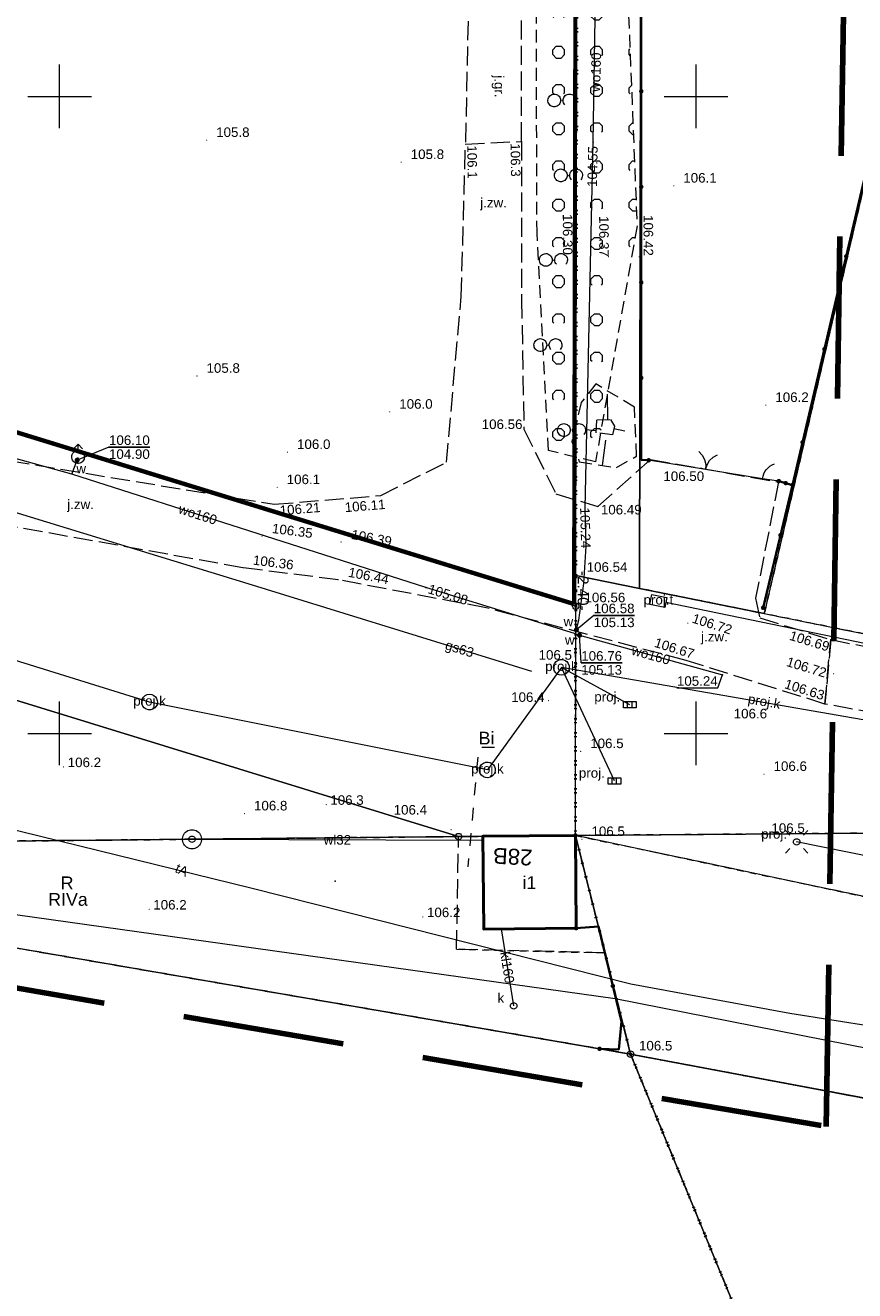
# Model space of a CAD drawing. Extents: x 6447898 to 6448503, y 5806748 to 5807122.
# Tile 34 of 50: x 6448247 to 6448312, y 5806806 to 5806906. Entities that reach past the tile are written whole.
import ezdxf
from ezdxf.enums import TextEntityAlignment as Align

# ---------------------------------------------------------------- set-up
doc = ezdxf.new("R2010")
doc.units = 0
doc.header["$PDSIZE"] = 0.75
for name, pattern in [('DASHED', [19.05, 12.7, -6.35]), ('KROPK2', [2, 0, -2]), ('PRZER1-1', [2, 1, -1]), ('PRZER2-1', [3, 2, -1]), ('PRZER3-1', [4, 3, -1])]:
    doc.linetypes.add(name, pattern=pattern)
doc.layers.get('0').update_dxf_attribs({"linetype": 'CONTINUOUS', "lineweight": 13})
for name, color, linetype, lineweight in [('GEPADR', 7, 'CONTINUOUS', 18), ('GEPADR_O', 7, 'CONTINUOUS', 18), ('GEPPGD', 7, 'CONTINUOUS', 18), ('GESBZO', 1, 'CONTINUOUS', 50), ('GESBZO_O', 1, 'CONTINUOUS', 50), ('GESDZI', 7, 'CONTINUOUS', 18), ('GESJAE', 7, 'KROPK2', 50), ('GESKKL', 3, 'PRZER3-1', 18), ('GESKKL_O', 3, 'PRZER3-1', 18), ('GESUZY', 3, 'PRZER1-1', 18), ('GESUZY_O', 3, 'PRZER1-1', 18), ('GSLKBR', 7, 'CONTINUOUS', 18), ('GSLKFU', 7, 'CONTINUOUS', 18), ('GSLKOG', 7, 'CONTINUOUS', 35), ('GSPWPN', 42, 'CONTINUOUS', 13), ('GSPWPN_O', 42, 'CONTINUOUS', 13), ('GSPWPS', 7, 'CONTINUOUS', 13), ('GSPWPS_O', 7, 'CONTINUOUS', 13), ('GSSKOA', 7, 'PRZER3-1', 18), ('GSSKOA_O', 7, 'PRZER3-1', 18), ('GSSZAD', 7, 'PRZER2-1', 18), ('GSSZSN', 7, 'PRZER2-1', 18), ('GULEPR', 240, 'CONTINUOUS', 18), ('GULGPR', 2, 'CONTINUOUS', 18), ('GULGPR_O', 2, 'CONTINUOUS', 18), ('GULKPR', 32, 'CONTINUOUS', 18), ('GULKPR_O', 32, 'CONTINUOUS', 18), ('GULLKT', 7, 'CONTINUOUS', 18), ('GULTPR', 30, 'CONTINUOUS', 18), ('GULTPR_O', 30, 'CONTINUOUS', 18), ('GULWPR', 5, 'CONTINUOUS', 18), ('GULWPR_O', 5, 'CONTINUOUS', 18), ('GUPELA', 7, 'CONTINUOUS', 18), ('GUPELA_O', 7, 'CONTINUOUS', 18), ('GUPKKS', 32, 'CONTINUOUS', 18), ('GUPKKS_O', 32, 'CONTINUOUS', 18), ('GUPKSD', 32, 'CONTINUOUS', 18), ('GUPKSD_O', 32, 'CONTINUOUS', 18), ('GUPPRZ', 7, 'CONTINUOUS', 18), ('GUPPRZ_O', 7, 'CONTINUOUS', 18), ('GUPWDT', 5, 'CONTINUOUS', 18), ('GUPWST', 5, 'CONTINUOUS', 18), ('GUPWZA', 5, 'CONTINUOUS', 18), ('GUPWZA_O', 5, 'CONTINUOUS', 18), ('GUSIKP', 7, 'CONTINUOUS', 18), ('GUSIKP_O', 7, 'CONTINUOUS', 18), ('GUSKSD', 32, 'CONTINUOUS', 18), ('GUSKSD_O', 32, 'CONTINUOUS', 18), ('obrys', 130, 'DASHED', 120), ('pikieta', 61, 'CONTINUOUS', 18)]:
    doc.layers.add(name, color=color, linetype=linetype, lineweight=lineweight)
doc.layers.add('OBRYS DZIAŁKA', color=7, linetype='CONTINUOUS', lineweight=60, true_color=0xffff4d)
doc.styles.add('GEO-INFO', font='arial.ttf')

# ---------------------------------------------------------------- blocks, each defined once
blk = doc.blocks.new('KOLO')
blk.add_hatch(color=0).paths.add_polyline_path([(-0.5, 0), (-0.482963, -0.12941), (-0.433013, -0.25), (-0.353553, -0.353553), (-0.25, -0.433013), (-0.12941, -0.482963), (0, -0.5), (0.12941, -0.482963), (0.25, -0.433013), (0.353553, -0.353553), (0.433013, -0.25), (0.482963, -0.12941), (0.5, 0), (0.482963, 0.12941), (0.433013, 0.25), (0.353553, 0.353553), (0.25, 0.433013), (0.12941, 0.482963), (0, 0.5), (-0.12941, 0.482963), (-0.25, 0.433013), (-0.353553, 0.353553), (-0.433013, 0.25), (-0.482963, 0.12941)])
blk = doc.blocks.new('POINT')
at = {"color": 0}
blk.add_point((0, 0), dxfattribs=at)
blk = doc.blocks.new('SUEO')
blk.add_hatch(color=0).paths.add_polyline_path([(-0.002174, 0.089974), (0.023762, 0.086807), (0.042561, 0.0793), (0.060131, 0.066965), (0.076266, 0.047786), (0.086234, 0.025762), (0.089972, 0.002226), (0.088646, -0.015553), (0.081114, -0.038994), (0.066834, -0.060276), (0.049699, -0.075033), (0.027576, -0.085671), (0.004027, -0.08991), (-0.019639, -0.087831), (-0.040932, -0.080154), (-0.059082, -0.067892), (-0.073734, -0.051607), (-0.08374, -0.032979), (-0.089221, -0.011817), (-0.089063, 0.012951), (-0.082571, 0.035806), (-0.069528, 0.057148), (-0.048957, 0.075519), (-0.026898, 0.085887)])
at = {"color": 0}
for points in [[(-1.767767, 1.767767), (-1.06066, 1.06066)], [(1.767767, 1.767767), (1.06066, 1.06066)], [(-1.767767, -1.767767), (-1.06066, -1.06066)], [(1.767767, -1.767767), (1.06066, -1.06066)]]:
    blk.add_lwpolyline(points, dxfattribs=at)
blk = doc.blocks.new('OKRAG_PELNY')
at = {"color": 0}
blk.add_lwpolyline([(0, 0.5), (0.12941, 0.482963), (0.25, 0.433013), (0.353553, 0.353553), (0.433013, 0.25), (0.482963, 0.12941), (0.5, 0), (0.482963, -0.12941), (0.433013, -0.25), (0.353553, -0.353553), (0.25, -0.433013), (0.12941, -0.482963), (0, -0.5), (-0.12941, -0.482963), (-0.25, -0.433013), (-0.353553, -0.353553), (-0.433013, -0.25), (-0.482963, -0.12941), (-0.5, 0), (-0.482963, 0.12941), (-0.433013, 0.25), (-0.353553, 0.353553), (-0.25, 0.433013), (-0.12941, 0.482963)], close=True, dxfattribs=at)
blk = doc.blocks.new('SUUS05')
at = {"color": 0}
blk.add_lwpolyline([(0.5, -0.25), (-0.5, -0.25), (-0.5, 0.25), (0.5, 0.25)], close=True, dxfattribs=at)
for points in [[(-0.175, -0.25), (-0.175, 0.25)], [(0.175, -0.25), (0.175, 0.25)]]:
    blk.add_lwpolyline(points, dxfattribs=at)
blk = doc.blocks.new('SUUS13')
at = {"color": 0}
for points in [[(0, 1.5), (0.223563, 1.483246), (0.442133, 1.433359), (0.650826, 1.351453), (0.84498, 1.239358), (1.020259, 1.099578), (1.172747, 0.935235), (1.299038, 0.75), (1.396311, 0.548012), (1.462392, 0.333781), (1.495806, 0.112095), (1.495806, -0.112095), (1.462392, -0.333781), (1.396311, -0.548012), (1.299038, -0.75), (1.172747, -0.935235), (1.020259, -1.099578), (0.84498, -1.239358), (0.650826, -1.351453), (0.442133, -1.433359), (0.223563, -1.483246), (0, -1.5), (-0.223563, -1.483246), (-0.442133, -1.433359), (-0.650826, -1.351453), (-0.84498, -1.239358), (-1.020259, -1.099578), (-1.172747, -0.935235), (-1.299038, -0.75), (-1.396311, -0.548012), (-1.462392, -0.333781), (-1.495806, -0.112095), (-1.495806, 0.112095), (-1.462392, 0.333781), (-1.396311, 0.548012), (-1.299038, 0.75), (-1.172747, 0.935235), (-1.020259, 1.099578), (-0.84498, 1.239358), (-0.650826, 1.351453), (-0.442133, 1.433359), (-0.223563, 1.483246)], [(0, 0.5), (0.12941, 0.482963), (0.25, 0.433013), (0.353553, 0.353553), (0.433013, 0.25), (0.482963, 0.12941), (0.5, 0), (0.482963, -0.12941), (0.433013, -0.25), (0.353553, -0.353553), (0.25, -0.433013), (0.12941, -0.482963), (0, -0.5), (-0.12941, -0.482963), (-0.25, -0.433013), (-0.353553, -0.353553), (-0.433013, -0.25), (-0.482963, -0.12941), (-0.5, 0), (-0.482963, 0.12941), (-0.433013, 0.25), (-0.353553, 0.353553), (-0.25, 0.433013), (-0.12941, 0.482963)]]:
    blk.add_lwpolyline(points, close=True, dxfattribs=at)
blk = doc.blocks.new('SLBRA')
at = {"color": 0}
for points in [[(1.732051, 1), (1.414214, 0.585786), (1, 0.267949), (0.517638, 0.068148), (0, 0)], [(0, 0), (0.517638, -0.068148), (1, -0.267949), (1.414214, -0.585786), (1.732051, -1)]]:
    blk.add_lwpolyline(points, dxfattribs=at)
blk = doc.blocks.new('KTOK04')
at = {"color": 0}
blk.add_lwpolyline([(0, 0), (-0.01711, -0.261052), (-0.068148, -0.517638), (-0.152241, -0.765367), (-0.267949, -1), (-0.413293, -1.217523), (-0.585786, -1.414214), (-0.782477, -1.586707), (-1, -1.732051)], dxfattribs=at)
blk = doc.blocks.new('SUUS02')
at = {"color": 0}
for points in [[(-0.707107, 1.292893), (0, 2), (0.707107, 1.292893)], [(0, 1), (0, 2)]]:
    blk.add_lwpolyline(points, dxfattribs=at)
blk.add_lwpolyline([(0, 1), (0.173648, 0.984808), (0.34202, 0.939693), (0.5, 0.866025), (0.642788, 0.766044), (0.766044, 0.642788), (0.866025, 0.5), (0.939693, 0.34202), (0.984808, 0.173648), (1, 0), (0.984808, -0.173648), (0.939693, -0.34202), (0.866025, -0.5), (0.75575, -0.654861), (0.618159, -0.786053), (0.458227, -0.888835), (0.281733, -0.959493), (0.095056, -0.995472), (-0.095056, -0.995472), (-0.281733, -0.959493), (-0.458227, -0.888835), (-0.618159, -0.786053), (-0.75575, -0.654861), (-0.866025, -0.5), (-0.945001, -0.327068), (-0.989821, -0.142315), (-0.998867, 0.047582), (-0.971812, 0.235759), (-0.909632, 0.415415), (-0.814576, 0.580057), (-0.690079, 0.723734), (-0.540641, 0.841254), (-0.371662, 0.928368), (-0.189251, 0.981929)], close=True, dxfattribs=at)
blk = doc.blocks.new('EPPGN')
blk.add_hatch(color=0).paths.add_polyline_path([(0, -0.09), (0.027812, -0.085595), (0.052901, -0.072812), (0.072812, -0.052901), (0.085595, -0.027812), (0.09, 0), (0.085595, 0.027812), (0.072812, 0.052901), (0.052901, 0.072812), (0.027812, 0.085595), (0, 0.09), (-0.027812, 0.085595), (-0.052901, 0.072812), (-0.072812, 0.052901), (-0.085595, 0.027812), (-0.09, 0), (-0.085595, -0.027812), (-0.072812, -0.052901), (-0.052901, -0.072812), (-0.027812, -0.085595)])
blk = doc.blocks.new('EPPGS')
at = {"color": 0}
blk.add_lwpolyline([(0, 0.5), (0.154508, 0.475528), (0.293893, 0.404508), (0.404508, 0.293893), (0.475528, 0.154508), (0.5, 0), (0.475528, -0.154508), (0.404508, -0.293893), (0.293893, -0.404508), (0.154508, -0.475528), (0, -0.5), (-0.154508, -0.475528), (-0.293893, -0.404508), (-0.404508, -0.293893), (-0.475528, -0.154508), (-0.5, 0), (-0.475528, 0.154508), (-0.404508, 0.293893), (-0.293893, 0.404508), (-0.154508, 0.475528)], close=True, dxfattribs=at)
blk = doc.blocks.new('OTZK')
at = {"color": 0}
blk.add_lwpolyline([(-1.2, 1), (-1.026352, 0.984808), (-0.85798, 0.939693), (-0.7, 0.866025), (-0.557212, 0.766044), (-0.433956, 0.642788), (-0.333975, 0.5), (-0.260307, 0.34202), (-0.215192, 0.173648), (-0.2, 0), (-0.215192, -0.173648), (-0.260307, -0.34202), (-0.333975, -0.5), (-0.44425, -0.654861), (-0.581841, -0.786053), (-0.741773, -0.888835), (-0.918267, -0.959493), (-1.104944, -0.995472), (-1.295056, -0.995472), (-1.481733, -0.959493), (-1.658227, -0.888835), (-1.818159, -0.786053), (-1.95575, -0.654861), (-2.066025, -0.5), (-2.145001, -0.327068), (-2.189821, -0.142315), (-2.198867, 0.047582), (-2.171812, 0.235759), (-2.109632, 0.415415), (-2.014576, 0.580057), (-1.890079, 0.723734), (-1.740641, 0.841254), (-1.571662, 0.928368), (-1.389251, 0.981929)], close=True, dxfattribs=at)
blk.add_lwpolyline([(0.469393, -0.682799), (0.35969, -0.542106), (0.276733, -0.384159), (0.223163, -0.213984), (0.200685, -0.036999), (0.210014, 0.141165), (0.250854, 0.314835), (0.321904, 0.478484), (0.420903, 0.626903), (0.5447, 0.755369), (0.689355, 0.859792), (0.850264, 0.936848), (1.022304, 0.984085), (1.2, 1), (1.377696, 0.984085), (1.549736, 0.936848), (1.710645, 0.859792), (1.8553, 0.755369), (1.979097, 0.626903), (2.078096, 0.478484), (2.149146, 0.314835), (2.189986, 0.141165), (2.199315, -0.036999), (2.176837, -0.213984), (2.123267, -0.384159), (2.04031, -0.542106), (1.930607, -0.682799)], dxfattribs=at)

msp = doc.modelspace()

# ---------------------------------------------------------------- hatches: boundary and pattern name
at = {"layer": 'GSSZAD'}
h = msp.add_hatch(dxfattribs=at)
h.set_pattern_fill('OTZK', color=256, scale=0.5, style=0)
h.set_pattern_definition([(0, (6440000, 5800000), (3, 3), [0.3827, -5.6173]), (0, (6440000, 5800000.924), (3, 3), [0.3827, -5.6173]), (90, (6439999.7294, 5800000.2706), (-3, 3), [0.3827, -5.6173]), (90, (6440000.6533, 5800000.2706), (-3, 3), [0.3827, -5.6173]), (45, (6440000.3827, 5800000), (-3, 3), [0.3826834, -3.8599573]), (45, (6439999.7294, 5800000.6533), (-3, 3), [0.3826834, -3.8599573]), (135, (6440000, 5800000), (-3, -3), [0.3826834, -3.8599573]), (135, (6440000.6533, 5800000.6533), (-3, -3), [0.3826834, -3.8599573]), (0, (6440003, 5800000.924), (3, 3), [0.3827, -5.6173]), (90, (6440002.7294, 5800000.2706), (-3, 3), [0.3827, -5.6173]), (90, (6440003.6533, 5800000.2706), (-3, 3), [0.3827, -5.6173]), (45, (6440003.567, 5800000.1836), (-3, 3), [0.1233591, -4.1192816]), (45, (6440002.7294, 5800000.6533), (-3, 3), [0.3826834, -3.8599573]), (135, (6440002.817, 5800000.1836), (-3, -3), [0.1233591, -4.1192816]), (135, (6440003.6533, 5800000.6533), (-3, -3), [0.3826834, -3.8599573])])
h.paths.add_polyline_path([(6448294.45, 5806912.33), (6448292.18, 5806938.21), (6448292.25, 5806957.4), (6448287.38, 5806957.46), (6448287.35, 5806935.93), (6448287.5, 5806889.23), (6448288.4, 5806872.19), (6448292.09, 5806871.31), (6448295.36, 5806889.83)], flags=0)

# ---------------------------------------------------------------- linework, layer by layer
at = {"elevation": 100, "flags": 128}
for points in [[(6448250, 5806897.5), (6448250, 5806902.5)], [(6448300, 5806897.5), (6448300, 5806902.5)], [(6448247.5, 5806900), (6448252.5, 5806900)], [(6448297.5, 5806900), (6448302.5, 5806900)], [(6448250, 5806847.5), (6448250, 5806852.5)], [(6448300, 5806847.5), (6448300, 5806852.5)], [(6448247.5, 5806850), (6448252.5, 5806850)], [(6448297.5, 5806850), (6448302.5, 5806850)]]:
    msp.add_lwpolyline(points, dxfattribs=at)
at = {"layer": 'GESBZO', "elevation": 10.18}
msp.add_lwpolyline([(6448290.514, 5806841.988), (6448283.24, 5806841.92), (6448283.31, 5806834.64), (6448290.57, 5806834.71)], close=True, dxfattribs=at)
at = {"layer": 'GESDZI'}
for p, q in [((6448294.85, 5806824.82, 10.22), (6448222.796, 5806837.263, 10.22)), ((6448381.545, 5806808.522, 10.22), (6448294.85, 5806824.82, 10.22)), ((6448294.85, 5806824.82, 10.22), (6448310.708, 5806786.311, 10.22)), ((6448310.708, 5806786.311, 10.22), (6448294.85, 5806824.82, 10.22))]:
    msp.add_line(p, q, dxfattribs=at)
at = {"layer": 'GESDZI', "elevation": 10.22}
for points in [[(6448153.539, 5806902.166), (6448290.541, 5806859.987), (6448290.546, 5806862.39), (6448290.74, 5806961.21), (6448290.765, 5806976.733), (6448290.78, 5806984.301), (6448290.858, 5807012.013), (6448291.097, 5807096.906), (6448215.44, 5807100.115)], [(6448476.342, 5806843.52), (6448454.755, 5806843.275), (6448451.475, 5806843.245), (6448448.93, 5806831.2), (6448450.51, 5806830.88), (6448456.16, 5806826.9), (6448452.23, 5806807.75), (6448290.514, 5806841.988), (6448294.85, 5806824.82)], [(6448294.85, 5806824.82), (6448381.545, 5806808.522), (6448463.26, 5806796.33), (6448465.79, 5806795.716)]]:
    msp.add_lwpolyline(points, dxfattribs=at)
for points in [[(6448295.55, 5806861.38), (6448290.546, 5806862.39), (6448290.74, 5806961.21), (6448295.739, 5806959.876)], [(6448305.35, 5806859.4), (6448295.55, 5806861.38), (6448295.739, 5806959.876), (6448326.848, 5806951.572)], [(6448326.848, 5806951.572), (6448305.35, 5806859.4), (6448320.052, 5806856.423), (6448375.149, 5806938.679)], [(6448281.342, 5806841.899), (6448290.514, 5806841.988), (6448290.541, 5806859.987), (6448153.539, 5806902.166), (6448133.583, 5806908.31), (6448108.58, 5806908.47), (6447975.461, 5806909.323), (6447986.863, 5806889.257), (6448130.513, 5806888.326)], [(6448155.289, 5806857.796), (6448168.767, 5806855.813), (6448193.503, 5806845.405), (6448224.628, 5806841.328), (6448281.342, 5806841.899), (6448130.513, 5806888.326), (6447986.863, 5806889.257), (6447998.57, 5806868.616), (6448001.07, 5806864.206), (6448017.169, 5806862.196), (6448066.836, 5806855.476), (6448078.905, 5806858.046), (6448109.339, 5806864.525)], [(6448387.61, 5806842.746), (6448290.514, 5806841.988), (6448290.541, 5806859.987), (6448290.546, 5806862.39), (6448295.55, 5806861.38), (6448305.35, 5806859.4), (6448320.052, 5806856.423), (6448359.091, 5806848.52)], [(6448224.628, 5806841.328), (6448193.503, 5806845.405), (6448222.796, 5806837.263), (6448294.85, 5806824.82), (6448290.514, 5806841.988), (6448281.342, 5806841.899)], [(6448451.475, 5806843.245), (6448448.93, 5806831.2), (6448450.51, 5806830.88), (6448456.16, 5806826.9), (6448452.23, 5806807.75), (6448290.514, 5806841.988), (6448387.61, 5806842.746), (6448436.147, 5806843.125)]]:
    msp.add_lwpolyline(points, close=True, dxfattribs=at)
at = {"layer": 'GESJAE', "ltscale": 0.5}
for p, q in [((6448290.546, 5806862.39, 10.22), (6448290.74, 5806961.21, 10.22)), ((6448290.74, 5806961.21, 10.22), (6448290.546, 5806862.39, 10.22)), ((6448290.541, 5806859.987, 10.22), (6448290.546, 5806862.39, 10.22)), ((6448290.546, 5806862.39, 10.22), (6448290.541, 5806859.987, 10.22)), ((6448290.514, 5806841.988, 10.22), (6448290.541, 5806859.987, 10.22)), ((6448290.541, 5806859.987, 10.22), (6448290.514, 5806841.988, 10.22)), ((6448294.85, 5806824.82, 10.22), (6448290.514, 5806841.988, 10.22)), ((6448290.514, 5806841.988, 10.22), (6448294.85, 5806824.82, 10.22)), ((6448310.708, 5806786.311, 10.22), (6448294.85, 5806824.82, 10.22)), ((6448294.85, 5806824.82, 10.22), (6448310.708, 5806786.311, 10.22))]:
    msp.add_line(p, q, dxfattribs=at)
at = {"layer": 'GESKKL', "ltscale": 0.5}
for p, q in [((6448290.546, 5806862.39, 10.06), (6448290.74, 5806961.21, 10.06)), ((6448290.541, 5806859.987, 10.06), (6448290.546, 5806862.39, 10.06)), ((6448290.514, 5806841.988, 10.06), (6448290.541, 5806859.987, 10.06)), ((6448281.342, 5806841.899, 10.06), (6448290.514, 5806841.988, 10.06)), ((6448224.628, 5806841.328, 10.06), (6448281.342, 5806841.899, 10.06)), ((6448281.342, 5806841.899, 10.06), (6448224.628, 5806841.328, 10.06)), ((6448281.18, 5806833.05, 10.06), (6448281.342, 5806841.899, 10.06)), ((6448222.796, 5806837.263, 10.06), (6448294.85, 5806824.82, 10.06)), ((6448292.841, 5806832.773, 10.06), (6448281.18, 5806833.05, 10.06)), ((6448294.85, 5806824.82, 10.06), (6448292.841, 5806832.773, 10.06))]:
    msp.add_line(p, q, dxfattribs=at)
at = {"layer": 'GESKKL', "ltscale": 0.5, "elevation": 10.06}
for points in [[(6448490.547, 5806907.885), (6448467.163, 5806914.127), (6448462.325, 5806908.98), (6448460.615, 5806886.432), (6448454.775, 5806858.844), (6448451.475, 5806843.245), (6448448.93, 5806831.2), (6448450.51, 5806830.88), (6448456.16, 5806826.9), (6448452.23, 5806807.75), (6448290.514, 5806841.988)], [(6448290.514, 5806841.988), (6448292.841, 5806832.773), (6448294.85, 5806824.82), (6448381.545, 5806808.522), (6448463.26, 5806796.33), (6448465.79, 5806795.716)]]:
    msp.add_lwpolyline(points, dxfattribs=at)
at = {"layer": 'GESUZY', "ltscale": 0.5}
for p, q in [((6448290.546, 5806862.39, 10.08), (6448290.74, 5806961.21, 10.08)), ((6448290.541, 5806859.987, 10.08), (6448290.546, 5806862.39, 10.08)), ((6448290.514, 5806841.988, 10.08), (6448290.541, 5806859.987, 10.08)), ((6448281.342, 5806841.899, 10.08), (6448290.514, 5806841.988, 10.08)), ((6448290.514, 5806841.988, 10.08), (6448281.342, 5806841.899, 10.08)), ((6448292.841, 5806832.773, 10.08), (6448290.514, 5806841.988, 10.08)), ((6448224.628, 5806841.328, 10.08), (6448281.342, 5806841.899, 10.08)), ((6448281.342, 5806841.899, 10.08), (6448224.628, 5806841.328, 10.08)), ((6448222.796, 5806837.263, 10.08), (6448294.85, 5806824.82, 10.08)), ((6448294.85, 5806824.82, 10.08), (6448222.796, 5806837.263, 10.08)), ((6448292.841, 5806832.773, 10.08), (6448281.18, 5806833.05, 10.08)), ((6448281.18, 5806833.05, 10.08), (6448292.841, 5806832.773, 10.08)), ((6448294.85, 5806824.82, 10.08), (6448292.841, 5806832.773, 10.08)), ((6448381.545, 5806808.522, 10.08), (6448294.85, 5806824.82, 10.08)), ((6448294.85, 5806824.82, 10.08), (6448310.708, 5806786.311, 10.08))]:
    msp.add_line(p, q, dxfattribs=at)
at = {"layer": 'GESUZY', "ltscale": 0.5, "elevation": 10.08}
for points in [[(6448295.55, 5806861.38), (6448305.35, 5806859.4), (6448320.052, 5806856.423), (6448359.091, 5806848.52), (6448387.61, 5806842.746), (6448290.514, 5806841.988), (6448290.541, 5806859.987), (6448290.546, 5806862.39), (6448290.74, 5806961.21), (6448295.739, 5806959.876)], [(6448305.35, 5806859.4), (6448295.55, 5806861.38), (6448295.739, 5806959.876), (6448326.848, 5806951.572)], [(6448326.848, 5806951.572), (6448375.149, 5806938.679), (6448320.052, 5806856.423), (6448305.35, 5806859.4)], [(6448387.61, 5806842.746), (6448290.514, 5806841.988), (6448452.23, 5806807.75), (6448456.16, 5806826.9), (6448450.51, 5806830.88), (6448448.93, 5806831.2), (6448451.475, 5806843.245), (6448436.147, 5806843.125)]]:
    msp.add_lwpolyline(points, close=True, dxfattribs=at)
for points in [[(6448490.547, 5806907.885), (6448467.163, 5806914.127), (6448462.325, 5806908.98), (6448460.615, 5806886.432), (6448454.775, 5806858.844), (6448451.475, 5806843.245), (6448448.93, 5806831.2), (6448450.51, 5806830.88), (6448456.16, 5806826.9), (6448452.23, 5806807.75), (6448290.514, 5806841.988)], [(6448290.514, 5806841.988), (6448292.841, 5806832.773), (6448294.85, 5806824.82), (6448381.545, 5806808.522), (6448463.26, 5806796.33), (6448465.79, 5806795.716)]]:
    msp.add_lwpolyline(points, dxfattribs=at)
at = {"layer": 'GESUZY_O', "elevation": 10.8, "flags": 128}
msp.add_lwpolyline([(6448284.16, 5806848.897), (6448282.918, 5806848.897), (6448282.061, 5806839.525)], dxfattribs=at)
at = {"layer": 'GSLKBR', "elevation": 10.18}
msp.add_lwpolyline([(6448305.21, 5806869.99), (6448296.27, 5806871.43)], dxfattribs=at)
at = {"layer": 'GSLKFU', "elevation": 10.18}
msp.add_lwpolyline([(6448306.49, 5806869.8), (6448305.21, 5806869.99)], dxfattribs=at)
at = {"layer": 'GSLKOG', "elevation": 10.18}
for points in [[(6448305.26, 5806859.86), (6448307.57, 5806869.49), (6448314.2, 5806897.68), (6448320.8, 5806926.18), (6448326.09, 5806948.58), (6448326.8, 5806951.57)], [(6448296.27, 5806871.43), (6448295.69, 5806871.47), (6448295.69, 5806922.4)], [(6448307.57, 5806869.49), (6448306.49, 5806869.8)], [(6448292.412, 5806825.241), (6448293.92, 5806825.19), (6448294.13, 5806827.38), (6448292.33, 5806834.85), (6448290.57, 5806834.71)]]:
    msp.add_lwpolyline(points, dxfattribs=at)
at = {"layer": 'GSSKOA', "ltscale": 0.5, "elevation": 10.18}
for points in [[(6448281.53, 5806942.65), (6448282.33, 5806917.91), (6448281.88, 5806896.25), (6448286.29, 5806896.46)], [(6448286.29, 5806896.46), (6448286.25, 5806918.72), (6448286.25, 5806943.04)], [(6448242.19, 5806872.04), (6448266.85, 5806867.98), (6448275.24, 5806868.67), (6448280.39, 5806871.29), (6448281.55, 5806884.29), (6448281.88, 5806896.25), (6448286.29, 5806896.46), (6448286.29, 5806884.05), (6448286.47, 5806873.87), (6448288.99, 5806868.79), (6448292.29, 5806867.8), (6448296.42, 5806871.5), (6448306.47, 5806869.73), (6448304.67, 5806860.6), (6448305, 5806859.06), (6448310.57, 5806857.36), (6448310.12, 5806852.3), (6448299.21, 5806855.73), (6448283.51, 5806859.85), (6448271.88, 5806862.05), (6448264.4, 5806863), (6448241.34, 5806867.12)]]:
    msp.add_lwpolyline(points, dxfattribs=at)
msp.add_lwpolyline([(6448310.57, 5806857.36), (6448329.07, 5806853.66), (6448335.88, 5806852.53), (6448352.209, 5806848.471), (6448351.551, 5806845.02), (6448333.93, 5806847.96), (6448310.12, 5806852.3)], close=True, dxfattribs=at)
at = {"layer": 'GSSZAD', "ltscale": 0.5, "elevation": 10.1}
for points in [[(6448287.38, 5806957.46), (6448292.25, 5806957.4), (6448292.18, 5806938.21), (6448294.45, 5806912.33), (6448295.36, 5806889.83), (6448292.09, 5806871.31), (6448288.4, 5806872.19), (6448287.5, 5806889.23), (6448287.35, 5806935.93)], [(6448289.45, 5806899.69), (6448289.44, 5806899.67), (6448289.46, 5806899.67)], [(6448289.97, 5806893.81), (6448289.96, 5806893.79), (6448289.98, 5806893.79)], [(6448288.79, 5806887.17), (6448288.78, 5806887.15), (6448288.8, 5806887.15)], [(6448288.36, 5806880.49), (6448288.35, 5806880.47), (6448288.37, 5806880.47)], [(6448290.21, 5806873.82), (6448290.2, 5806873.8), (6448290.22, 5806873.8)]]:
    msp.add_lwpolyline(points, close=True, dxfattribs=at)
at = {"layer": 'GSSZSN', "ltscale": 0.5, "elevation": 10.06}
for points in [[(6448290.98, 5806875.97), (6448290.23, 5806872.92), (6448290.82, 5806871.32), (6448293.75, 5806870.86), (6448295.32, 5806871.76), (6448295.16, 5806875.6), (6448292.13, 5806877.44)], [(6448292.21, 5806874.62), (6448293.26, 5806874.64), (6448293.58, 5806874.12), (6448293.43, 5806873.42), (6448292.14, 5806873.59)]]:
    msp.add_lwpolyline(points, close=True, dxfattribs=at)
at = {"layer": 'GSSZSN', "elevation": 10.06, "flags": 128}
for points in [[(6448293.075, 5806874.636), (6448293.032, 5806876.892)], [(6448292.151, 5806873.757), (6448291.308, 5806873.814)], [(6448293.539, 5806873.927), (6448294.392, 5806873.744)], [(6448292.637, 5806871.035), (6448292.959, 5806873.482)]]:
    msp.add_lwpolyline(points, dxfattribs=at)
at = {"layer": 'GULEPR', "ltscale": 0.5, "elevation": 10.14}
msp.add_lwpolyline([(6448448.346, 5806830.567), (6448447.267, 5806825.742), (6448447.719, 5806825.322), (6448449.852, 5806822.856), (6448447.887, 5806813.147), (6448307.893, 5806841.484)], dxfattribs=at)
at = {"layer": 'GULGPR', "elevation": 10.14}
msp.add_lwpolyline([(6448080.27, 5806886.92), (6448080.28, 5806887.42), (6448080.4, 5806893.42), (6448080.56, 5806901.86), (6448081.128, 5806901.886), (6448097.56, 5806901.84), (6448108.38, 5806901.94), (6448116.11, 5806901.65), (6448125.43, 5806901.83), (6448142.31, 5806899.45), (6448150.96, 5806896.7), (6448173.04, 5806889.99), (6448195.98, 5806882.96), (6448218.89, 5806875.87), (6448241.85, 5806868.78), (6448264.78, 5806861.77), (6448287.06, 5806854.88)], dxfattribs=at)
at = {"layer": 'GULKPR', "ltscale": 0.5, "elevation": 10.14}
for points in [[(6448289.42, 5806855.175), (6448283.604, 5806847.128), (6448257.066, 5806852.454), (6448228.413, 5806861.341), (6448199.731, 5806870.136), (6448171.103, 5806879.104), (6448142.345, 5806887.648), (6448141.26, 5806893.74)], [(6448293.577, 5806846.269), (6448289.42, 5806855.175)], [(6448294.787, 5806852.248), (6448289.42, 5806855.175)], [(6448321.25, 5806849.652), (6448289.42, 5806855.175)]]:
    msp.add_lwpolyline(points, dxfattribs=at)
at = {"layer": 'GULKPR', "elevation": 10.14}
msp.add_lwpolyline([(6448285.67, 5806828.61), (6448284.7, 5806834.65)], dxfattribs=at)
at = {"layer": 'GULLKT', "elevation": 10.12}
msp.add_lwpolyline([(6448445.815, 5806931.28), (6448444.312, 5806923.46, 0.168825), (6448446.101, 5806915.923), (6448446.931, 5806915.043, -0.071), (6448447.645, 5806910.291), (6448446.482, 5806892.13), (6448446.301, 5806890.269), (6448445.93, 5806888.091), (6448436.42, 5806842.909), (6448435.378, 5806842.501), (6448391.951, 5806842.26), (6448385.938, 5806842.523), (6448380.913, 5806843.102), (6448379.737, 5806843.34), (6448297.622, 5806860.275)], format="xyb", dxfattribs=at)
at = {"layer": 'GULTPR', "elevation": 10.14}
for points in [[(6448219.711, 5806849.002), (6448265.133, 5806837.838), (6448294.857, 5806830.351), (6448307.367, 5806828.045), (6448334.812, 5806823.707), (6448371.575, 5806817.548), (6448393.744, 5806813.332), (6448435.108, 5806804.276), (6448464.249, 5806797.717), (6448466.136, 5806797.282)], [(6448416.752, 5806803.343), (6448411.2, 5806804.91), (6448377.95, 5806812.23), (6448364.95, 5806815.1), (6448293.63, 5806829.16), (6448239.959, 5806836.672), (6448221.91, 5806839.14), (6448203.902, 5806842.515)]]:
    msp.add_lwpolyline(points, dxfattribs=at)
at = {"layer": 'GULWPR', "elevation": 10.14}
for points in [[(6448290.52, 5806857.81), (6448290.59, 5806858.12), (6448290.78, 5806858.88), (6448291.17, 5806861.77), (6448291.35, 5806864.7), (6448291.27, 5806867.7), (6448291.9, 5806896.4), (6448292.32, 5806922.43), (6448293.11, 5806960.25), (6448294.17, 5806972.84), (6448297.99, 5806972.88), (6448298.64, 5806972.9)], [(6448290.52, 5806857.81), (6448278.77, 5806861.44), (6448250.97, 5806870.34), (6448239.49, 5806873.52), (6448227.38, 5806877.08), (6448215.68, 5806880.82), (6448199.11, 5806885.97), (6448179.9, 5806892.07), (6448169.8, 5806892.98), (6448163.76, 5806893.13), (6448160.34, 5806893.27), (6448158.02, 5806893.71), (6448154.83, 5806894.55), (6448151.89, 5806895.32), (6448143.07, 5806897.64), (6448136.22, 5806899.29), (6448130.97, 5806900.13)], [(6448250.97, 5806870.34), (6448251.38, 5806871.44), (6448251.45, 5806871.69)], [(6448290.52, 5806857.81), (6448290.84, 5806857.7), (6448302.06, 5806854.59)], [(6448260.4, 5806841.69), (6448283.24, 5806841.62)]]:
    msp.add_lwpolyline(points, dxfattribs=at)
at = {"layer": 'GUPPRZ_O', "elevation": 10.8, "flags": 128}
for points in [[(6448257.083, 5806872.465), (6448253.88, 5806872.465), (6448251.38, 5806871.44)], [(6448253.88, 5806872.465), (6448257.083, 5806872.465)], [(6448295.162, 5806859.26), (6448291.959, 5806859.26), (6448290.59, 5806858.12)], [(6448291.959, 5806859.26), (6448295.162, 5806859.26)], [(6448294.178, 5806855.529), (6448290.975, 5806855.529), (6448290.84, 5806857.7)], [(6448290.975, 5806855.529), (6448294.178, 5806855.529)], [(6448298.489, 5806853.566), (6448301.692, 5806853.566), (6448302.06, 5806854.59)]]:
    msp.add_lwpolyline(points, dxfattribs=at)
at = {"layer": 'GUSIKP', "elevation": 10.14}
msp.add_lwpolyline([(6448297.543, 5806859.883), (6448296.367, 5806860.121), (6448296.525, 5806860.905), (6448297.702, 5806860.668)], close=True, dxfattribs=at)
at = {"layer": 'GUSKSD', "elevation": 10.14}
for points in [[(6448289.238, 5806854.582), (6448289.091, 5806854.65), (6448288.966, 5806854.753), (6448288.872, 5806854.885), (6448288.816, 5806855.037), (6448288.801, 5806855.198), (6448288.828, 5806855.357), (6448288.895, 5806855.505), (6448288.998, 5806855.629), (6448289.151, 5806855.734), (6448289.327, 5806855.788), (6448289.512, 5806855.788), (6448289.689, 5806855.734), (6448289.842, 5806855.63), (6448289.957, 5806855.485), (6448290.025, 5806855.313), (6448290.038, 5806855.129), (6448289.997, 5806854.949), (6448289.905, 5806854.789), (6448289.77, 5806854.663), (6448289.603, 5806854.583), (6448289.421, 5806854.555)], [(6448257.249, 5806853.046), (6448257.396, 5806852.979), (6448257.521, 5806852.876), (6448257.614, 5806852.744), (6448257.671, 5806852.592), (6448257.686, 5806852.431), (6448257.659, 5806852.272), (6448257.592, 5806852.124), (6448257.488, 5806852), (6448257.336, 5806851.895), (6448257.159, 5806851.841), (6448256.974, 5806851.841), (6448256.798, 5806851.895), (6448256.645, 5806851.999), (6448256.53, 5806852.144), (6448256.462, 5806852.316), (6448256.448, 5806852.5), (6448256.489, 5806852.68), (6448256.581, 5806852.84), (6448256.717, 5806852.966), (6448256.883, 5806853.046), (6448257.066, 5806853.074)], [(6448283.652, 5806847.746), (6448283.81, 5806847.712), (6448283.954, 5806847.639), (6448284.075, 5806847.531), (6448284.163, 5806847.395), (6448284.213, 5806847.241), (6448284.222, 5806847.08), (6448284.188, 5806846.921), (6448284.115, 5806846.777), (6448283.989, 5806846.642), (6448283.828, 5806846.55), (6448283.648, 5806846.509), (6448283.464, 5806846.524), (6448283.292, 5806846.592), (6448283.148, 5806846.707), (6448283.044, 5806846.86), (6448282.99, 5806847.037), (6448282.991, 5806847.222), (6448283.046, 5806847.398), (6448283.15, 5806847.551), (6448283.295, 5806847.666), (6448283.467, 5806847.733)]]:
    msp.add_lwpolyline(points, close=True, dxfattribs=at)
at = {"layer": 'obrys'}
for p, q in [((6448310.215, 5806819.144), (6448314.64, 5807105.264)), ((6448222.201, 5806834.182), (6448310.215, 5806819.144))]:
    msp.add_line(p, q, dxfattribs=at)
at = {"layer": 'OBRYS DZIAŁKA'}
for p, q in [((6448290.951, 5807096.771), (6448290.397, 5806860.191)), ((6448290.397, 5806860.191), (6448153.706, 5806902.284))]:
    msp.add_line(p, q, dxfattribs=at)

# ---------------------------------------------------------------- block references
at = {"layer": 'GEPADR'}
msp.add_blockref('POINT', (6448271.64, 5806838.39, 10.28), dxfattribs=at)
at = {"layer": 'GEPPGD', "xscale": 0.5, "yscale": 0.5}
for name, p in [('EPPGN', (6448290.546, 5806862.39, 10.24)), ('EPPGN', (6448295.55, 5806861.38, 10.24)), ('EPPGS', (6448290.541, 5806859.987, 10.24)), ('EPPGN', (6448305.35, 5806859.4, 10.24)), ('EPPGS', (6448281.342, 5806841.899, 10.24)), ('EPPGN', (6448290.514, 5806841.988, 10.24)), ('EPPGS', (6448294.85, 5806824.82, 10.24))]:
    msp.add_blockref(name, p, dxfattribs=at)
at = {"layer": 'GSLKBR', "xscale": 0.75, "yscale": 0.75, "rotation": 80.84974322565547}
msp.add_blockref('SLBRA', (6448300.74, 5806870.71, 10.18), dxfattribs=at)
at = {"layer": 'GSLKFU', "xscale": 0.75, "yscale": 0.75, "rotation": 171.5568090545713}
msp.add_blockref('KTOK04', (6448305.21, 5806869.99, 10.18), dxfattribs=at)
at = {"layer": 'GSLKOG', "xscale": 0.35, "yscale": 0.35}
for p in [(6448295.69, 5806900.394, 10.18), (6448295.69, 5806892.894, 10.18), (6448311.794, 5806887.45, 10.18), (6448295.69, 5806885.394, 10.18), (6448310.077, 5806880.149, 10.18), (6448295.69, 5806877.894, 10.18), (6448308.36, 5806872.848, 10.18), (6448296.27, 5806871.43, 10.18), (6448306.49, 5806869.8, 10.18), (6448307.03, 5806869.645, 10.18), (6448307.57, 5806869.49, 10.18), (6448306.625, 5806865.551, 10.18), (6448305.26, 5806859.86, 10.18), (6448290.514, 5806841.988, 10.18), (6448290.57, 5806834.71, 10.18), (6448293.458, 5806830.17, 10.18), (6448292.412, 5806825.241, 10.18)]:
    msp.add_blockref('KOLO', p, dxfattribs=at)
at = {"layer": 'GSPWPN', "xscale": 0.09, "yscale": 0.09}
for p in [(6448261.55, 5806896.56, 10.08), (6448281.88, 5806896.25, 10.08), (6448286.29, 5806896.46, 10.08), (6448276.83, 5806894.83, 10.08), (6448298.24, 5806892.98, 10.08), (6448260.79, 5806878.05, 10.08), (6448305.47, 5806875.76, 10.08), (6448275.93, 5806875.23, 10.08), (6448267.9, 5806872.07, 10.08), (6448267.09, 5806869.31, 10.08), (6448290.48, 5806855.33, 10.08), (6448288.41, 5806852.57, 10.08), (6448305.41, 5806852.26, 10.08), (6448290.93, 5806848.59, 10.08), (6448305.33, 5806846.8, 10.08), (6448264.52, 5806843.7, 10.08), (6448280.75, 5806842.44, 10.08), (6448305.16, 5806841.94, 10.08), (6448291.03, 5806841.69, 10.08), (6448294.76, 5806824.86, 10.08)]:
    msp.add_blockref('KOLO', p, dxfattribs=at)
at = {"layer": 'GSPWPS', "xscale": 0.09, "yscale": 0.09}
for p in [(6448290.4, 5806887.48, 10.08), (6448293.11, 5806887.41, 10.08), (6448295.53, 5806887.4, 10.08), (6448286.47, 5806873.87, 10.08), (6448300.38, 5806870.83, 10.08), (6448266.85, 5806867.98, 10.08), (6448275.24, 5806868.67, 10.08), (6448292.29, 5806867.8, 10.08), (6448265.9, 5806865.48, 10.08), (6448272.11, 5806865.02, 10.08), (6448264.4, 5806863, 10.08), (6448271.88, 5806862.05, 10.08), (6448290.65, 5806862.43, 10.08), (6448290.48, 5806860.04, 10.08), (6448299.34, 5806858.65, 10.08), (6448310.57, 5806857.36, 10.08), (6448299.21, 5806855.73, 10.08), (6448310.8, 5806854.68, 10.08), (6448310.12, 5806852.3, 10.08)]:
    msp.add_blockref('KOLO', p, dxfattribs=at)
at = {"layer": 'GSSZAD', "xscale": 0.5, "yscale": 0.5}
for p in [(6448289.45, 5806899.68, 10.1), (6448289.97, 5806893.8, 10.1), (6448288.79, 5806887.16, 10.1), (6448288.36, 5806880.48, 10.1), (6448290.21, 5806873.81, 10.1)]:
    msp.add_blockref('OTZK', p, dxfattribs=at)
at = {"layer": 'GUPELA', "xscale": 0.5, "yscale": 0.5}
for name, p in [('SUEO', (6448307.893, 5806841.484, 10.15)), ('OKRAG_PELNY', (6448307.893, 5806841.484, 10.16))]:
    msp.add_blockref(name, p, dxfattribs=at)
at = {"layer": 'GUPKKS'}
for p in [(6448294.787, 5806852.248, 10.16), (6448293.577, 5806846.269, 10.16)]:
    msp.add_blockref('SUUS05', p, dxfattribs=at)
at = {"layer": 'GUPKSD', "xscale": 0.5, "yscale": 0.5}
msp.add_blockref('OKRAG_PELNY', (6448285.67, 5806828.61, 10.16), dxfattribs=at)
at = {"layer": 'GUPPRZ'}
for p in [(6448291.9, 5806896.4, 10.16), (6448251.38, 5806871.44, 10.16), (6448291.35, 5806864.7, 10.16), (6448278.77, 5806861.44, 10.16), (6448290.59, 5806858.12, 10.16), (6448290.84, 5806857.7, 10.16), (6448302.06, 5806854.59, 10.16)]:
    msp.add_blockref('POINT', p, dxfattribs=at)
at = {"layer": 'GUPWDT', "xscale": 0.5, "yscale": 0.5}
msp.add_blockref('SUUS02', (6448251.45, 5806871.69, 10.16), dxfattribs=at)
at = {"layer": 'GUPWST', "xscale": 0.5, "yscale": 0.5}
msp.add_blockref('SUUS13', (6448260.4, 5806841.69, 10.16), dxfattribs=at)
at = {"layer": 'GUPWZA', "xscale": 0.4, "yscale": 0.4}
for p in [(6448251.38, 5806871.44, 10.16), (6448290.59, 5806858.12, 10.16), (6448290.84, 5806857.7, 10.16)]:
    msp.add_blockref('KOLO', p, dxfattribs=at)
at = {"layer": 'pikieta', "xscale": 0.09, "yscale": 0.09}
for p in [(6448250.314, 5806847.362, 10.08), (6448270.94, 5806844.405, 10.08), (6448257.037, 5806836.186, 10.08), (6448278.535, 5806835.587, 10.08)]:
    msp.add_blockref('KOLO', p, dxfattribs=at)

# ---------------------------------------------------------------- texts
at = {"color": 6, "lineweight": 15, "style": 'GEO-INFO'}
msp.add_text('-2.40-', height=0.85, rotation=270, dxfattribs=at).set_placement((6448290.443, 5806861.189), align=Align.BOTTOM_CENTER)
at = {"layer": 'GEPADR_O', "style": 'GEO-INFO'}
msp.add_text('28B', height=1.25, rotation=176.99998, dxfattribs=at).set_placement((6448285.586, 5806840.32, 10.8), align=Align.MIDDLE)
at = {"layer": 'GESBZO_O', "style": 'GEO-INFO'}
msp.add_text('i1', height=1, dxfattribs=at).set_placement((6448286.905, 5806838.315, 10.8), align=Align.MIDDLE)
at = {"layer": 'GESKKL_O', "style": 'GEO-INFO'}
msp.add_text('RIVa', height=1, dxfattribs=at).set_placement((6448250.659, 5806836.96, 10.8), align=Align.MIDDLE)
at = {"layer": 'GESUZY_O', "style": 'GEO-INFO'}
msp.add_text('Bi', height=1, dxfattribs=at).set_placement((6448283.539, 5806849.627), align=Align.MIDDLE_CENTER)
msp.add_text('R', height=1, dxfattribs=at).set_placement((6448250.591, 5806838.266, 10.8), align=Align.MIDDLE)
at = {"layer": 'GSPWPN_O', "style": 'GEO-INFO'}
for s, p in [('105.8', (6448262.3, 5806896.81, 10.8)), ('105.8', (6448277.58, 5806895.08, 10.8)), ('106.1', (6448298.99, 5806893.23, 10.8)), ('105.8', (6448261.54, 5806878.3, 10.8)), ('106.2', (6448306.22, 5806876.01, 10.8)), ('106.0', (6448276.68, 5806875.48, 10.8)), ('106.0', (6448268.65, 5806872.32, 10.8)), ('106.1', (6448267.84, 5806869.56, 10.8)), ('106.5', (6448287.623, 5806855.78, 10.8)), ('106.4', (6448285.469, 5806852.47, 10.8)), ('106.6', (6448302.95, 5806851.175, 10.8)), ('106.5', (6448291.68, 5806848.84, 10.8)), ('106.6', (6448306.08, 5806847.05, 10.8)), ('106.8', (6448265.27, 5806843.95, 10.8)), ('106.4', (6448276.239, 5806843.626, 10.8)), ('106.5', (6448305.91, 5806842.19, 10.8)), ('106.5', (6448291.78, 5806841.94, 10.8)), ('106.5', (6448295.51, 5806825.11, 10.8))]:
    msp.add_text(s, height=0.75, dxfattribs=at).set_placement(p)
for s, rotation, p in [('106.1', 270.97965, (6448282.058, 5806893.529, 10.8)), ('106.3', 270.95478, (6448285.459, 5806893.685, 10.8))]:
    msp.add_text(s, height=0.75, rotation=rotation, dxfattribs=at).set_placement(p, align=Align.RIGHT)
at = {"layer": 'GSPWPS_O', "style": 'GEO-INFO'}
for s, rotation, p in [('106.30', 270.18403, (6448289.527, 5806890.76, 10.8)), ('106.37', 270.18403, (6448292.381, 5806890.6, 10.8)), ('106.42', 270.18403, (6448295.865, 5806890.68, 10.8)), ('106.21', 4.70146, (6448267.323, 5806867.112, 10.8)), ('106.11', 4.70146, (6448272.431, 5806867.357, 10.8)), ('106.35', 352.76188, (6448266.65, 5806865.73, 10.8)), ('106.39', 349.28816, (6448272.86, 5806865.27, 10.8)), ('106.36', 352.76188, (6448265.15, 5806863.25, 10.8)), ('106.44', 349.28816, (6448272.63, 5806862.3, 10.8)), ('106.72', 342.54735, (6448299.621, 5806858.708, 10.8)), ('106.69', 343.02747, (6448307.268, 5806857.358, 10.8)), ('106.67', 342.54735, (6448296.654, 5806856.81, 10.8)), ('106.72', 343.02747, (6448307.029, 5806855.303, 10.8)), ('106.63', 342.54735, (6448306.878, 5806853.56, 10.8))]:
    msp.add_text(s, height=0.75, rotation=rotation, dxfattribs=at).set_placement(p)
for s, p in [('106.56', (6448283.156, 5806873.886, 10.8)), ('106.50', (6448297.424, 5806869.809, 10.8)), ('106.49', (6448292.517, 5806867.184, 10.8)), ('106.54', (6448291.4, 5806862.68, 10.8)), ('106.56', (6448291.23, 5806860.29, 10.8))]:
    msp.add_text(s, height=0.75, dxfattribs=at).set_placement(p)
at = {"layer": 'GSSKOA_O', "style": 'GEO-INFO'}
msp.add_text('j.gr.', height=0.75, rotation=271.20351, dxfattribs=at).set_placement((6448284.449, 5806900.78, 10.8), align=Align.MIDDLE)
for p in [(6448284.088, 5806891.557, 10.8), (6448251.65, 5806867.88, 10.8), (6448301.435, 5806857.493, 10.8)]:
    msp.add_text('j.zw.', height=0.75, dxfattribs=at).set_placement(p, align=Align.MIDDLE)
at = {"layer": 'GULGPR_O', "style": 'GEO-INFO'}
msp.add_text('gs63', height=0.75, rotation=342.83942, dxfattribs=at).set_placement((6448281.393, 5806856.536, 10.8), align=Align.MIDDLE)
at = {"layer": 'GULKPR_O', "style": 'GEO-INFO'}
for s, rotation, p in [('proj.k', 350.157, (6448305.335, 5806852.414, 10.8)), ('kl160', 279.12357, (6448285.185, 5806831.63, 10.8))]:
    msp.add_text(s, height=0.75, rotation=rotation, dxfattribs=at).set_placement(p, align=Align.MIDDLE)
at = {"layer": 'GULTPR_O', "style": 'GEO-INFO'}
msp.add_text('tA', height=0.75, rotation=335.64925, dxfattribs=at).set_placement((6448259.603, 5806839.277, 10.8), align=Align.MIDDLE_CENTER)
at = {"layer": 'GULWPR_O', "style": 'GEO-INFO'}
for s, rotation, p in [('wo160', 88.45332, (6448292.117, 5806901.898, 10.8)), ('wo160', 342.24785, (6448260.857, 5806867.186, 10.8)), ('wo160', 344.5075, (6448296.45, 5806856.145, 10.8)), ('wl32', 359.8244, (6448271.82, 5806841.655, 10.8))]:
    msp.add_text(s, height=0.75, rotation=rotation, dxfattribs=at).set_placement(p, align=Align.MIDDLE)
at = {"layer": 'GUPELA_O', "style": 'GEO-INFO'}
msp.add_text('proj.', height=0.75, dxfattribs=at).set_placement((6448307.143, 5806841.734, 10.8), align=Align.RIGHT)
at = {"layer": 'GUPKKS_O', "style": 'GEO-INFO'}
for p in [(6448294.037, 5806852.498, 10.8), (6448292.827, 5806846.519, 10.8)]:
    msp.add_text('proj.', height=0.75, dxfattribs=at).set_placement(p, align=Align.RIGHT)
at = {"layer": 'GUPKSD_O', "style": 'GEO-INFO'}
msp.add_text('k', height=0.75, dxfattribs=at).set_placement((6448284.92, 5806828.86, 10.8), align=Align.RIGHT)
at = {"layer": 'GUPPRZ_O', "style": 'GEO-INFO'}
for s, rotation, p in [('104.55', 88.74248, (6448291.825, 5806892.892, 10.8)), ('105.24', 271.52753, (6448291.258, 5806867.726, 10.8)), ('105.08', 342.83219, (6448278.985, 5806861.371, 10.8))]:
    msp.add_text(s, height=0.75, rotation=rotation, dxfattribs=at).set_placement(p, align=Align.MIDDLE_LEFT)
for s, p in [('106.10', (6448253.88, 5806872.637)), ('104.90', (6448253.88, 5806871.542)), ('106.58', (6448291.959, 5806859.432)), ('105.13', (6448291.959, 5806858.337)), ('106.76', (6448290.975, 5806855.702)), ('105.13', (6448290.975, 5806854.607))]:
    msp.add_text(s, height=0.75, dxfattribs=at).set_placement(p)
msp.add_text('105.24', height=0.75, dxfattribs=at).set_placement((6448298.489, 5806854.109), align=Align.MIDDLE_LEFT)
at = {"layer": 'GUPWZA_O', "style": 'GEO-INFO'}
for p in [(6448252.077, 5806870.406, 10.8), (6448290.344, 5806858.404, 10.8), (6448290.452, 5806856.951, 10.8)]:
    msp.add_text('w', height=0.75, dxfattribs=at).set_placement(p, align=Align.RIGHT)
at = {"layer": 'GUSIKP_O', "style": 'GEO-INFO'}
msp.add_text('proj.t', height=0.75, dxfattribs=at).set_placement((6448297.034, 5806860.394, 10.8), align=Align.MIDDLE)
at = {"layer": 'GUSKSD_O', "style": 'GEO-INFO'}
for p in [(6448289.42, 5806855.172, 10.8), (6448257.067, 5806852.457, 10.8), (6448283.606, 5806847.128, 10.8)]:
    msp.add_text('proj.k', height=0.75, dxfattribs=at).set_placement(p, align=Align.MIDDLE)
at = {"layer": 'pikieta', "style": 'GEO-INFO'}
for s, p in [('106.2', (6448250.638, 5806847.348, 10.8)), ('106.3', (6448271.264, 5806844.391, 10.8)), ('106.2', (6448257.36, 5806836.172, 10.8)), ('106.2', (6448278.858, 5806835.573, 10.8))]:
    msp.add_text(s, height=0.75, dxfattribs=at).set_placement(p)

doc.saveas('drawing.dxf')
